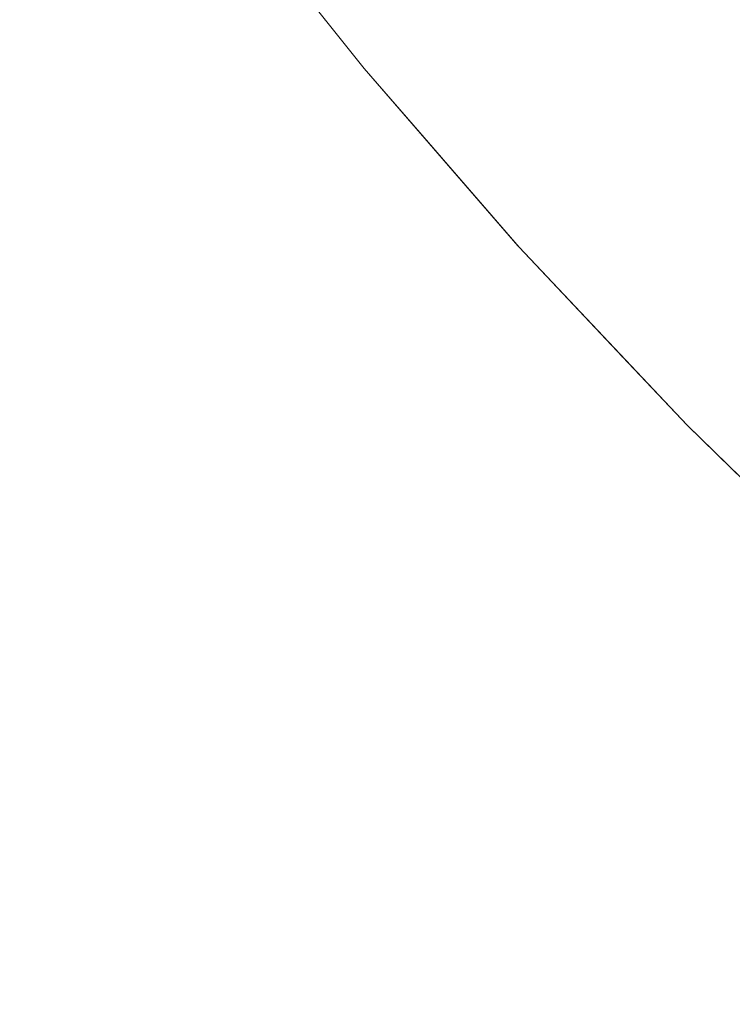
# Model space of a CAD drawing. Header units: centimetres. Extents: x -35.1 to 36.2, y 4.2 to 6.
# Tile 129 of 256: x -11.1193 to -11.0937, y 4.5608 to 4.5963. Entities that reach past the tile are written whole.
import ezdxf

# ---------------------------------------------------------------- set-up
doc = ezdxf.new("R2010")
doc.units = ezdxf.units.CM
doc.header["$LTSCALE"] = 2.54
doc.layers.add('Lucido design-1', color=7, linetype='Continuous')

# ---------------------------------------------------------------- blocks, each defined once
blk = doc.blocks.new('Gruppo-4-1')
at = {"color": 7, "linetype": 'Continuous', "lineweight": 9}
blk.add_3dface([(-34.958478, 5.900089, -2312.32217), (-34.958478, 4.300089, -2312.32217), (36.07398, 4.300089, -2312.32217), (36.07398, 5.900089, -2312.32217)], dxfattribs=at)
for points, invisible_edges in [([(-11.111547, 4.600284, -2313.023745), (-11.112031, 4.600941, -2313.02217), (-11.108294, 4.596252, -2313.02217), (-11.108334, 4.596225, -2313.023745)], 13), ([(-11.108294, 4.596252, -2313.02217), (-11.112031, 4.600941, -2313.02217), (-11.112031, 4.600941, -2312.82217), (-11.108294, 4.596252, -2312.82217)], 10), ([(-11.111504, 4.600302, -2312.81995), (-11.108292, 4.596244, -2312.81995), (-11.108294, 4.596252, -2312.82217), (-11.112031, 4.600941, -2312.82217)], 11), ([(-11.108697, 4.59606, -2313.030287), (-11.108872, 4.595981, -2313.031982), (-11.112092, 4.600049, -2313.031982), (-11.111915, 4.600125, -2313.030287)], 15), ([(-11.111915, 4.600125, -2313.030287), (-11.111773, 4.600186, -2313.028615), (-11.108558, 4.596123, -2313.028615), (-11.108697, 4.59606, -2313.030287)], 15), ([(-11.108452, 4.596171, -2313.026967), (-11.108558, 4.596123, -2313.028615), (-11.111773, 4.600186, -2313.028615), (-11.111666, 4.600233, -2313.026967)], 15), ([(-11.111666, 4.600233, -2313.026967), (-11.111591, 4.600265, -2313.025344), (-11.108378, 4.596205, -2313.025344), (-11.108452, 4.596171, -2313.026967)], 15), ([(-11.108334, 4.596225, -2313.023745), (-11.108378, 4.596205, -2313.025344), (-11.111591, 4.600265, -2313.025344), (-11.111547, 4.600284, -2313.023745)], 15), ([(-11.111417, 4.60034, -2312.817712), (-11.108206, 4.596283, -2312.817712), (-11.108292, 4.596244, -2312.81995), (-11.111504, 4.600302, -2312.81995)], 15), ([(-11.097027, 4.595965, -2312.78536), (-11.100293, 4.599877, -2312.78536), (-11.099213, 4.600368, -2312.783058), (-11.095963, 4.596475, -2312.783058)], 15), ([(-11.112558, 4.599848, -2313.035444), (-11.109332, 4.595772, -2313.035444), (-11.10962, 4.59564, -2313.03721), (-11.112851, 4.599722, -2313.03721)], 15), ([(-11.109083, 4.595885, -2313.033702), (-11.109332, 4.595772, -2313.035444), (-11.112558, 4.599848, -2313.035444), (-11.112306, 4.599957, -2313.033702)], 15), ([(-11.112306, 4.599957, -2313.033702), (-11.112092, 4.600049, -2313.031982), (-11.108872, 4.595981, -2313.031982), (-11.109083, 4.595885, -2313.033702)], 15), ([(-11.098021, 4.595489, -2312.787674), (-11.101303, 4.599419, -2312.787674), (-11.100293, 4.599877, -2312.78536), (-11.097027, 4.595965, -2312.78536)], 15), ([(-11.113564, 4.599416, -2313.040809), (-11.110323, 4.595321, -2313.040809), (-11.110741, 4.595131, -2313.042641), (-11.113987, 4.599233, -2313.042641)], 15), ([(-11.113185, 4.599578, -2313.038998), (-11.10995, 4.595491, -2313.038998), (-11.110323, 4.595321, -2313.040809), (-11.113564, 4.599416, -2313.040809)], 15), ([(-11.112851, 4.599722, -2313.03721), (-11.10962, 4.59564, -2313.03721), (-11.10995, 4.595491, -2313.038998), (-11.113185, 4.599578, -2313.038998)], 15), ([(-11.098946, 4.595046, -2312.789995), (-11.102241, 4.598992, -2312.789995), (-11.101303, 4.599419, -2312.787674), (-11.098021, 4.595489, -2312.787674)], 15), ([(-11.113987, 4.599233, -2313.042641), (-11.110741, 4.595131, -2313.042641), (-11.111205, 4.594921, -2313.044493), (-11.114458, 4.599031, -2313.044493)], 15), ([(-11.114977, 4.598807, -2313.046366), (-11.111717, 4.594688, -2313.046366), (-11.112279, 4.594433, -2313.048259), (-11.115547, 4.598562, -2313.048259)], 15), ([(-11.114458, 4.599031, -2313.044493), (-11.111205, 4.594921, -2313.044493), (-11.111717, 4.594688, -2313.046366), (-11.114977, 4.598807, -2313.046366)], 15), ([(-11.099801, 4.594636, -2312.792323), (-11.103109, 4.598598, -2312.792323), (-11.102241, 4.598992, -2312.789995), (-11.098946, 4.595046, -2312.789995)], 15), ([(-11.115547, 4.598562, -2313.048259), (-11.112279, 4.594433, -2313.048259), (-11.112893, 4.594154, -2313.05017), (-11.116169, 4.598294, -2313.05017)], 15), ([(-11.100587, 4.594259, -2312.794654), (-11.103907, 4.598236, -2312.794654), (-11.103109, 4.598598, -2312.792323), (-11.099801, 4.594636, -2312.792323)], 15), ([(-11.116846, 4.598003, -2313.052099), (-11.11356, 4.593851, -2313.052099), (-11.114283, 4.593523, -2313.054044), (-11.117579, 4.597687, -2313.054044)], 15), ([(-11.116169, 4.598294, -2313.05017), (-11.112893, 4.594154, -2313.05017), (-11.11356, 4.593851, -2313.052099), (-11.116846, 4.598003, -2313.052099)], 15), ([(-11.101305, 4.593916, -2312.796987), (-11.104636, 4.597905, -2312.796987), (-11.103907, 4.598236, -2312.794654), (-11.100587, 4.594259, -2312.794654)], 15), ([(-11.117579, 4.597687, -2313.054044), (-11.114283, 4.593523, -2313.054044), (-11.115062, 4.593168, -2313.056004), (-11.118369, 4.597347, -2313.056004)], 15), ([(-11.101955, 4.593604, -2312.799319), (-11.105295, 4.597605, -2312.799319), (-11.104636, 4.597905, -2312.796987), (-11.101305, 4.593916, -2312.796987)], 15), ([(-11.118369, 4.597347, -2313.056004), (-11.115062, 4.593168, -2313.056004), (-11.115901, 4.592788, -2313.057979), (-11.11922, 4.596981, -2313.057979)], 15), ([(-11.103055, 4.593077, -2312.803974), (-11.106411, 4.597098, -2312.803974), (-11.105887, 4.597336, -2312.801649), (-11.102538, 4.593325, -2312.801649)], 15), ([(-11.102538, 4.593325, -2312.801649), (-11.105887, 4.597336, -2312.801649), (-11.105295, 4.597605, -2312.799319), (-11.101955, 4.593604, -2312.799319)], 15), ([(-11.093626, 4.597595, -2312.778496), (-11.090243, 4.593752, -2312.778496), (-11.091428, 4.593154, -2312.780769), (-11.094829, 4.597018, -2312.780769)], 15), ([(-11.11922, 4.596981, -2313.057979), (-11.115901, 4.592788, -2313.057979), (-11.1168, 4.592379, -2313.059966), (-11.120132, 4.596588, -2313.059966)], 15), ([(-11.103506, 4.592861, -2312.806291), (-11.10687, 4.59689, -2312.806291), (-11.106411, 4.597098, -2312.803974), (-11.103055, 4.593077, -2312.803974)], 15), ([(-11.094829, 4.597018, -2312.780769), (-11.091428, 4.593154, -2312.780769), (-11.092544, 4.592591, -2312.783058), (-11.095963, 4.596475, -2312.783058)], 15), ([(-11.120132, 4.596588, -2313.059966), (-11.1168, 4.592379, -2313.059966), (-11.117762, 4.591942, -2313.061965), (-11.121107, 4.596169, -2313.061965)], 15), ([(-11.104217, 4.59252, -2312.810899), (-11.107592, 4.596562, -2312.810899), (-11.107263, 4.596711, -2312.8086), (-11.103893, 4.592676, -2312.8086)], 15), ([(-11.103893, 4.592676, -2312.8086), (-11.107263, 4.596711, -2312.8086), (-11.10687, 4.59689, -2312.806291), (-11.103506, 4.592861, -2312.806291)], 15), ([(-11.104949, 4.59217, -2313.023745), (-11.104992, 4.592149, -2313.025344), (-11.108378, 4.596205, -2313.025344), (-11.108334, 4.596225, -2313.023745)], 15), ([(-11.108334, 4.596225, -2313.023745), (-11.108294, 4.596252, -2313.02217), (-11.106905, 4.59451, -2313.02217)], 9), ([(-11.106905, 4.59451, -2313.02217), (-11.104949, 4.59217, -2313.023745), (-11.108334, 4.596225, -2313.023745)], 11), ([(-11.108294, 4.596252, -2312.82217), (-11.106905, 4.59451, -2312.82217), (-11.106905, 4.59451, -2313.02217), (-11.108294, 4.596252, -2313.02217)], 10), ([(-11.106905, 4.59451, -2312.82217), (-11.108294, 4.596252, -2312.82217), (-11.108292, 4.596244, -2312.81995)], 10), ([(-11.104907, 4.59219, -2312.81995), (-11.108292, 4.596244, -2312.81995), (-11.108206, 4.596283, -2312.817712), (-11.104823, 4.59223, -2312.817712)], 15), ([(-11.106905, 4.59451, -2312.82217), (-11.108292, 4.596244, -2312.81995), (-11.104907, 4.59219, -2312.81995)], 11), ([(-11.104823, 4.59223, -2312.817712), (-11.108206, 4.596283, -2312.817712), (-11.108062, 4.596348, -2312.815456), (-11.104681, 4.592298, -2312.815456)], 15), ([(-11.104681, 4.592298, -2312.815456), (-11.108062, 4.596348, -2312.815456), (-11.107858, 4.596441, -2312.813185), (-11.104479, 4.592395, -2312.813185)], 15), ([(-11.104479, 4.592395, -2312.813185), (-11.107858, 4.596441, -2312.813185), (-11.107592, 4.596562, -2312.810899), (-11.104217, 4.59252, -2312.810899)], 15), ([(-11.095963, 4.596475, -2312.783058), (-11.092544, 4.592591, -2312.783058), (-11.093591, 4.592062, -2312.78536), (-11.097027, 4.595965, -2312.78536)], 15), ([(-11.121107, 4.596169, -2313.061965), (-11.117762, 4.591942, -2313.061965), (-11.118788, 4.591476, -2313.063974), (-11.122148, 4.595721, -2313.063974)], 15), ([(-11.105686, 4.591817, -2313.033702), (-11.105932, 4.591699, -2313.035444), (-11.109332, 4.595772, -2313.035444), (-11.109083, 4.595885, -2313.033702)], 15), ([(-11.109083, 4.595885, -2313.033702), (-11.108872, 4.595981, -2313.031982), (-11.105478, 4.591916, -2313.031982), (-11.105686, 4.591817, -2313.033702)], 15), ([(-11.105307, 4.591999, -2313.030287), (-11.105478, 4.591916, -2313.031982), (-11.108872, 4.595981, -2313.031982), (-11.108697, 4.59606, -2313.030287)], 15), ([(-11.108697, 4.59606, -2313.030287), (-11.108558, 4.596123, -2313.028615), (-11.105169, 4.592064, -2313.028615), (-11.105307, 4.591999, -2313.030287)], 15), ([(-11.105065, 4.592115, -2313.026967), (-11.105169, 4.592064, -2313.028615), (-11.108558, 4.596123, -2313.028615), (-11.108452, 4.596171, -2313.026967)], 15), ([(-11.108452, 4.596171, -2313.026967), (-11.108378, 4.596205, -2313.025344), (-11.104992, 4.592149, -2313.025344), (-11.105065, 4.592115, -2313.026967)], 15), ([(-11.097027, 4.595965, -2312.78536), (-11.093591, 4.592062, -2312.78536), (-11.09457, 4.591568, -2312.787674), (-11.098021, 4.595489, -2312.787674)], 15), ([(-11.122148, 4.595721, -2313.063974), (-11.118788, 4.591476, -2313.063974), (-11.119881, 4.59098, -2313.06599), (-11.123255, 4.595244, -2313.06599)], 15), ([(-11.106216, 4.591563, -2313.03721), (-11.106541, 4.591407, -2313.038998), (-11.10995, 4.595491, -2313.038998), (-11.10962, 4.59564, -2313.03721)], 15), ([(-11.10962, 4.59564, -2313.03721), (-11.109332, 4.595772, -2313.035444), (-11.105932, 4.591699, -2313.035444), (-11.106216, 4.591563, -2313.03721)], 15), ([(-11.10732, 4.591034, -2313.042641), (-11.110741, 4.595131, -2313.042641), (-11.110323, 4.595321, -2313.040809), (-11.106909, 4.591231, -2313.040809)], 15), ([(-11.106909, 4.591231, -2313.040809), (-11.110323, 4.595321, -2313.040809), (-11.10995, 4.595491, -2313.038998), (-11.106541, 4.591407, -2313.038998)], 15), ([(-11.098021, 4.595489, -2312.787674), (-11.09457, 4.591568, -2312.787674), (-11.09548, 4.591108, -2312.789995), (-11.098946, 4.595046, -2312.789995)], 15), ([(-11.108282, 4.590573, -2313.046366), (-11.111717, 4.594688, -2313.046366), (-11.111205, 4.594921, -2313.044493), (-11.107777, 4.590815, -2313.044493)], 15), ([(-11.107777, 4.590815, -2313.044493), (-11.111205, 4.594921, -2313.044493), (-11.110741, 4.595131, -2313.042641), (-11.10732, 4.591034, -2313.042641)], 15), ([(-11.098946, 4.595046, -2312.789995), (-11.09548, 4.591108, -2312.789995), (-11.096321, 4.590683, -2312.792323), (-11.099801, 4.594636, -2312.792323)], 15), ([(-11.108835, 4.590308, -2313.048259), (-11.112279, 4.594433, -2313.048259), (-11.111717, 4.594688, -2313.046366), (-11.108282, 4.590573, -2313.046366)], 15), ([(-11.104949, 4.59217, -2313.023745), (-11.106905, 4.59451, -2313.02217), (-11.101373, 4.588132, -2313.02217)], 9), ([(-11.106905, 4.59451, -2313.02217), (-11.106905, 4.59451, -2312.82217), (-11.104904, 4.592203, -2312.82217)], 9), ([(-11.101373, 4.588132, -2313.02217), (-11.106905, 4.59451, -2313.02217), (-11.104904, 4.592203, -2312.82217), (-11.101329, 4.588082, -2312.82217)], 10), ([(-11.104907, 4.59219, -2312.81995), (-11.104904, 4.592203, -2312.82217), (-11.106905, 4.59451, -2312.82217)], 9), ([(-11.099801, 4.594636, -2312.792323), (-11.096321, 4.590683, -2312.792323), (-11.097095, 4.590292, -2312.794654), (-11.100587, 4.594259, -2312.794654)], 15), ([(-11.110097, 4.589703, -2313.052099), (-11.11356, 4.593851, -2313.052099), (-11.112893, 4.594154, -2313.05017), (-11.10944, 4.590018, -2313.05017)], 15), ([(-11.10944, 4.590018, -2313.05017), (-11.112893, 4.594154, -2313.05017), (-11.112279, 4.594433, -2313.048259), (-11.108835, 4.590308, -2313.048259)], 15), ([(-11.100587, 4.594259, -2312.794654), (-11.097095, 4.590292, -2312.794654), (-11.097801, 4.589935, -2312.796987), (-11.101305, 4.593916, -2312.796987)], 15), ([(-11.110809, 4.589362, -2313.054044), (-11.114283, 4.593523, -2313.054044), (-11.11356, 4.593851, -2313.052099), (-11.110097, 4.589703, -2313.052099)], 15), ([(-11.101305, 4.593916, -2312.796987), (-11.097801, 4.589935, -2312.796987), (-11.098441, 4.589612, -2312.799319), (-11.101955, 4.593604, -2312.799319)], 15), ([(-11.111577, 4.588994, -2313.056004), (-11.115062, 4.593168, -2313.056004), (-11.114283, 4.593523, -2313.054044), (-11.110809, 4.589362, -2313.054044)], 15), ([(-11.101955, 4.593604, -2312.799319), (-11.098441, 4.589612, -2312.799319), (-11.099015, 4.589323, -2312.801649), (-11.102538, 4.593325, -2312.801649)], 15), ([(-11.112404, 4.588599, -2313.057979), (-11.115901, 4.592788, -2313.057979), (-11.115062, 4.593168, -2313.056004), (-11.111577, 4.588994, -2313.056004)], 15), ([(-11.103055, 4.593077, -2312.803974), (-11.099523, 4.589066, -2312.803974), (-11.099968, 4.588842, -2312.806291), (-11.103506, 4.592861, -2312.806291)], 15), ([(-11.102538, 4.593325, -2312.801649), (-11.099015, 4.589323, -2312.801649), (-11.099523, 4.589066, -2312.803974), (-11.103055, 4.593077, -2312.803974)], 15), ([(-11.11329, 4.588174, -2313.059966), (-11.1168, 4.592379, -2313.059966), (-11.115901, 4.592788, -2313.057979), (-11.112404, 4.588599, -2313.057979)], 15), ([(-11.103506, 4.592861, -2312.806291), (-11.099968, 4.588842, -2312.806291), (-11.100349, 4.588649, -2312.8086), (-11.103893, 4.592676, -2312.8086)], 15), ([(-11.114237, 4.58772, -2313.061965), (-11.117762, 4.591942, -2313.061965), (-11.1168, 4.592379, -2313.059966), (-11.11329, 4.588174, -2313.059966)], 15), ([(-11.104479, 4.592395, -2312.813185), (-11.100926, 4.588358, -2312.813185), (-11.101124, 4.588258, -2312.815456), (-11.104681, 4.592298, -2312.815456)], 15), ([(-11.104217, 4.59252, -2312.810899), (-11.100668, 4.588488, -2312.810899), (-11.100926, 4.588358, -2312.813185), (-11.104479, 4.592395, -2312.813185)], 15), ([(-11.103893, 4.592676, -2312.8086), (-11.100349, 4.588649, -2312.8086), (-11.100668, 4.588488, -2312.810899), (-11.104217, 4.59252, -2312.810899)], 15), ([(-11.10174, 4.587947, -2313.030287), (-11.101909, 4.587861, -2313.031982), (-11.105478, 4.591916, -2313.031982), (-11.105307, 4.591999, -2313.030287)], 15), ([(-11.105307, 4.591999, -2313.030287), (-11.105169, 4.592064, -2313.028615), (-11.101604, 4.588015, -2313.028615), (-11.10174, 4.587947, -2313.030287)], 15), ([(-11.101502, 4.588067, -2313.026967), (-11.101604, 4.588015, -2313.028615), (-11.105169, 4.592064, -2313.028615), (-11.105065, 4.592115, -2313.026967)], 15), ([(-11.105065, 4.592115, -2313.026967), (-11.104992, 4.592149, -2313.025344), (-11.10143, 4.588103, -2313.025344), (-11.101502, 4.588067, -2313.026967)], 15), ([(-11.101388, 4.588124, -2313.023745), (-11.10143, 4.588103, -2313.025344), (-11.104992, 4.592149, -2313.025344), (-11.104949, 4.59217, -2313.023745)], 15), ([(-11.101373, 4.588132, -2313.02217), (-11.101388, 4.588124, -2313.023745), (-11.104949, 4.59217, -2313.023745)], 11), ([(-11.104823, 4.59223, -2312.817712), (-11.101264, 4.588187, -2312.817712), (-11.101347, 4.588145, -2312.81995), (-11.104907, 4.59219, -2312.81995)], 15), ([(-11.104904, 4.592203, -2312.82217), (-11.104907, 4.59219, -2312.81995), (-11.101347, 4.588145, -2312.81995)], 11), ([(-11.101347, 4.588145, -2312.81995), (-11.101329, 4.588082, -2312.82217), (-11.104904, 4.592203, -2312.82217)], 9), ([(-11.104681, 4.592298, -2312.815456), (-11.101124, 4.588258, -2312.815456), (-11.101264, 4.588187, -2312.817712), (-11.104823, 4.59223, -2312.817712)], 15), ([(-11.090944, 4.58766, -2312.787674), (-11.09457, 4.591568, -2312.787674), (-11.093591, 4.592062, -2312.78536), (-11.089982, 4.588172, -2312.78536)], 15), ([(-11.115248, 4.587236, -2313.063974), (-11.118788, 4.591476, -2313.063974), (-11.117762, 4.591942, -2313.061965), (-11.114237, 4.58772, -2313.061965)], 15), ([(-11.106216, 4.591563, -2313.03721), (-11.105932, 4.591699, -2313.035444), (-11.102355, 4.587636, -2313.035444), (-11.102635, 4.587495, -2313.03721)], 15), ([(-11.102113, 4.587758, -2313.033702), (-11.102355, 4.587636, -2313.035444), (-11.105932, 4.591699, -2313.035444), (-11.105686, 4.591817, -2313.033702)], 15), ([(-11.105686, 4.591817, -2313.033702), (-11.105478, 4.591916, -2313.031982), (-11.101909, 4.587861, -2313.031982), (-11.102113, 4.587758, -2313.033702)], 15), ([(-11.116324, 4.58672, -2313.06599), (-11.119881, 4.59098, -2313.06599), (-11.118788, 4.591476, -2313.063974), (-11.115248, 4.587236, -2313.063974)], 15), ([(-11.106541, 4.591407, -2313.038998), (-11.102955, 4.587333, -2313.038998), (-11.103316, 4.58715, -2313.040809), (-11.106909, 4.591231, -2313.040809)], 15), ([(-11.102635, 4.587495, -2313.03721), (-11.102955, 4.587333, -2313.038998), (-11.106541, 4.591407, -2313.038998), (-11.106216, 4.591563, -2313.03721)], 15), ([(-11.091839, 4.587184, -2312.789995), (-11.09548, 4.591108, -2312.789995), (-11.09457, 4.591568, -2312.787674), (-11.090944, 4.58766, -2312.787674)], 15), ([(-11.117467, 4.586173, -2313.068013), (-11.12104, 4.590453, -2313.068013), (-11.119881, 4.59098, -2313.06599), (-11.116324, 4.58672, -2313.06599)], 15), ([(-11.10732, 4.591034, -2313.042641), (-11.103721, 4.586946, -2313.042641), (-11.104171, 4.586719, -2313.044493), (-11.107777, 4.590815, -2313.044493)], 15), ([(-11.106909, 4.591231, -2313.040809), (-11.103316, 4.58715, -2313.040809), (-11.103721, 4.586946, -2313.042641), (-11.10732, 4.591034, -2313.042641)], 15), ([(-11.092667, 4.586744, -2312.792323), (-11.096321, 4.590683, -2312.792323), (-11.09548, 4.591108, -2312.789995), (-11.091839, 4.587184, -2312.789995)], 15), ([(-11.108282, 4.590573, -2313.046366), (-11.104668, 4.586468, -2313.046366), (-11.105213, 4.586193, -2313.048259), (-11.108835, 4.590308, -2313.048259)], 15), ([(-11.107777, 4.590815, -2313.044493), (-11.104171, 4.586719, -2313.044493), (-11.104668, 4.586468, -2313.046366), (-11.108282, 4.590573, -2313.046366)], 15), ([(-11.093427, 4.586339, -2312.794654), (-11.097095, 4.590292, -2312.794654), (-11.096321, 4.590683, -2312.792323), (-11.092667, 4.586744, -2312.792323)], 15), ([(-11.118678, 4.585593, -2313.07004), (-11.12227, 4.589895, -2313.07004), (-11.12104, 4.590453, -2313.068013), (-11.117467, 4.586173, -2313.068013)], 15), ([(-11.108835, 4.590308, -2313.048259), (-11.105213, 4.586193, -2313.048259), (-11.105808, 4.585892, -2313.05017), (-11.10944, 4.590018, -2313.05017)], 15), ([(-11.094122, 4.585969, -2312.796987), (-11.097801, 4.589935, -2312.796987), (-11.097095, 4.590292, -2312.794654), (-11.093427, 4.586339, -2312.794654)], 15), ([(-11.119959, 4.584979, -2313.072069), (-11.12357, 4.589304, -2313.072069), (-11.12227, 4.589895, -2313.07004), (-11.118678, 4.585593, -2313.07004)], 15), ([(-11.10944, 4.590018, -2313.05017), (-11.105808, 4.585892, -2313.05017), (-11.106455, 4.585565, -2313.052099), (-11.110097, 4.589703, -2313.052099)], 15), ([(-11.094751, 4.585635, -2312.799319), (-11.098441, 4.589612, -2312.799319), (-11.097801, 4.589935, -2312.796987), (-11.094122, 4.585969, -2312.796987)], 15), ([(-11.110097, 4.589703, -2313.052099), (-11.106455, 4.585565, -2313.052099), (-11.107155, 4.585212, -2313.054044), (-11.110809, 4.589362, -2313.054044)], 15), ([(-11.095315, 4.585334, -2312.801649), (-11.099015, 4.589323, -2312.801649), (-11.098441, 4.589612, -2312.799319), (-11.094751, 4.585635, -2312.799319)], 15), ([(-11.110809, 4.589362, -2313.054044), (-11.107155, 4.585212, -2313.054044), (-11.107911, 4.58483, -2313.056004), (-11.111577, 4.588994, -2313.056004)], 15), ([(-11.095815, 4.585068, -2312.803974), (-11.099523, 4.589066, -2312.803974), (-11.099015, 4.589323, -2312.801649), (-11.095315, 4.585334, -2312.801649)], 15), ([(-11.111577, 4.588994, -2313.056004), (-11.107911, 4.58483, -2313.056004), (-11.108725, 4.584419, -2313.057979), (-11.112404, 4.588599, -2313.057979)], 15), ([(-11.096626, 4.584637, -2312.8086), (-11.100349, 4.588649, -2312.8086), (-11.099968, 4.588842, -2312.806291), (-11.096251, 4.584836, -2312.806291)], 15), ([(-11.096251, 4.584836, -2312.806291), (-11.099968, 4.588842, -2312.806291), (-11.099523, 4.589066, -2312.803974), (-11.095815, 4.585068, -2312.803974)], 15), ([(-11.112404, 4.588599, -2313.057979), (-11.108725, 4.584419, -2313.057979), (-11.109597, 4.583979, -2313.059966), (-11.11329, 4.588174, -2313.059966)], 15), ([(-11.097193, 4.584335, -2312.813185), (-11.100926, 4.588358, -2312.813185), (-11.100668, 4.588488, -2312.810899), (-11.096939, 4.58447, -2312.810899)], 15), ([(-11.096939, 4.58447, -2312.810899), (-11.100668, 4.588488, -2312.810899), (-11.100349, 4.588649, -2312.8086), (-11.096626, 4.584637, -2312.8086)], 15), ([(-11.11329, 4.588174, -2313.059966), (-11.109597, 4.583979, -2313.059966), (-11.110529, 4.583508, -2313.061965), (-11.114237, 4.58772, -2313.061965)], 15), ([(-11.101502, 4.588067, -2313.026967), (-11.10143, 4.588103, -2313.025344), (-11.097689, 4.584071, -2313.025344), (-11.097759, 4.584033, -2313.026967)], 15), ([(-11.097647, 4.584093, -2313.023745), (-11.097689, 4.584071, -2313.025344), (-11.10143, 4.588103, -2313.025344), (-11.101388, 4.588124, -2313.023745)], 15), ([(-11.101388, 4.588124, -2313.023745), (-11.101373, 4.588132, -2313.02217), (-11.101329, 4.588082, -2313.02217)], 9), ([(-11.097647, 4.584093, -2313.023745), (-11.101388, 4.588124, -2313.023745), (-11.101329, 4.588082, -2313.02217)], 11), ([(-11.101329, 4.588082, -2312.82217), (-11.101329, 4.588082, -2313.02217), (-11.101373, 4.588132, -2313.02217)], 9), ([(-11.097607, 4.584115, -2312.81995), (-11.101347, 4.588145, -2312.81995), (-11.101264, 4.588187, -2312.817712), (-11.097526, 4.584158, -2312.817712)], 15), ([(-11.101329, 4.588082, -2312.82217), (-11.101347, 4.588145, -2312.81995), (-11.097607, 4.584115, -2312.81995)], 11), ([(-11.101329, 4.588082, -2313.02217), (-11.095281, 4.581669, -2313.02217), (-11.097647, 4.584093, -2313.023745)], 10), ([(-11.095281, 4.581669, -2313.02217), (-11.101329, 4.588082, -2313.02217), (-11.101329, 4.588082, -2312.82217), (-11.097602, 4.58413, -2312.82217)], 10), ([(-11.097607, 4.584115, -2312.81995), (-11.097602, 4.58413, -2312.82217), (-11.101329, 4.588082, -2312.82217)], 9), ([(-11.097526, 4.584158, -2312.817712), (-11.101264, 4.588187, -2312.817712), (-11.101124, 4.588258, -2312.815456), (-11.097388, 4.584231, -2312.815456)], 15), ([(-11.097388, 4.584231, -2312.815456), (-11.101124, 4.588258, -2312.815456), (-11.100926, 4.588358, -2312.813185), (-11.097193, 4.584335, -2312.813185)], 15), ([(-11.114237, 4.58772, -2313.061965), (-11.110529, 4.583508, -2313.061965), (-11.111524, 4.583005, -2313.063974), (-11.115248, 4.587236, -2313.063974)], 15), ([(-11.098361, 4.583713, -2313.033702), (-11.098598, 4.583587, -2313.035444), (-11.102355, 4.587636, -2313.035444), (-11.102113, 4.587758, -2313.033702)], 15), ([(-11.102113, 4.587758, -2313.033702), (-11.101909, 4.587861, -2313.031982), (-11.09816, 4.58382, -2313.031982), (-11.098361, 4.583713, -2313.033702)], 15), ([(-11.097993, 4.583909, -2313.030287), (-11.09816, 4.58382, -2313.031982), (-11.101909, 4.587861, -2313.031982), (-11.10174, 4.587947, -2313.030287)], 15), ([(-11.10174, 4.587947, -2313.030287), (-11.101604, 4.588015, -2313.028615), (-11.09786, 4.58398, -2313.028615), (-11.097993, 4.583909, -2313.030287)], 15), ([(-11.097759, 4.584033, -2313.026967), (-11.09786, 4.58398, -2313.028615), (-11.101604, 4.588015, -2313.028615), (-11.101502, 4.588067, -2313.026967)], 15), ([(-11.098874, 4.583441, -2313.03721), (-11.099188, 4.583273, -2313.038998), (-11.102955, 4.587333, -2313.038998), (-11.102635, 4.587495, -2313.03721)], 15), ([(-11.102635, 4.587495, -2313.03721), (-11.102355, 4.587636, -2313.035444), (-11.098598, 4.583587, -2313.035444), (-11.098874, 4.583441, -2313.03721)], 15), ([(-11.115248, 4.587236, -2313.063974), (-11.111524, 4.583005, -2313.063974), (-11.112583, 4.582471, -2313.06599), (-11.116324, 4.58672, -2313.06599)], 15), ([(-11.099942, 4.582872, -2313.042641), (-11.103721, 4.586946, -2313.042641), (-11.103316, 4.58715, -2313.040809), (-11.099544, 4.583084, -2313.040809)], 15), ([(-11.099544, 4.583084, -2313.040809), (-11.103316, 4.58715, -2313.040809), (-11.102955, 4.587333, -2313.038998), (-11.099188, 4.583273, -2313.038998)], 15), ([(-11.116324, 4.58672, -2313.06599), (-11.112583, 4.582471, -2313.06599), (-11.113708, 4.581903, -2313.068013), (-11.117467, 4.586173, -2313.068013)], 15), ([(-11.100872, 4.582377, -2313.046366), (-11.104668, 4.586468, -2313.046366), (-11.104171, 4.586719, -2313.044493), (-11.100384, 4.582637, -2313.044493)], 15), ([(-11.100384, 4.582637, -2313.044493), (-11.104171, 4.586719, -2313.044493), (-11.103721, 4.586946, -2313.042641), (-11.099942, 4.582872, -2313.042641)], 15), ([(-11.101408, 4.582092, -2313.048259), (-11.105213, 4.586193, -2313.048259), (-11.104668, 4.586468, -2313.046366), (-11.100872, 4.582377, -2313.046366)], 15), ([(-11.093427, 4.586339, -2312.794654), (-11.089581, 4.582405, -2312.794654), (-11.090263, 4.582022, -2312.796987), (-11.094122, 4.585969, -2312.796987)], 15), ([(-11.117467, 4.586173, -2313.068013), (-11.113708, 4.581903, -2313.068013), (-11.1149, 4.581301, -2313.07004), (-11.118678, 4.585593, -2313.07004)], 15), ([(-11.101993, 4.58178, -2313.05017), (-11.105808, 4.585892, -2313.05017), (-11.105213, 4.586193, -2313.048259), (-11.101408, 4.582092, -2313.048259)], 15), ([(-11.094122, 4.585969, -2312.796987), (-11.090263, 4.582022, -2312.796987), (-11.090881, 4.581676, -2312.799319), (-11.094751, 4.585635, -2312.799319)], 15), ([(-11.118678, 4.585593, -2313.07004), (-11.1149, 4.581301, -2313.07004), (-11.11616, 4.580664, -2313.072069), (-11.119959, 4.584979, -2313.072069)], 15), ([(-11.102629, 4.581442, -2313.052099), (-11.106455, 4.585565, -2313.052099), (-11.105808, 4.585892, -2313.05017), (-11.101993, 4.58178, -2313.05017)], 15), ([(-11.094751, 4.585635, -2312.799319), (-11.090881, 4.581676, -2312.799319), (-11.091435, 4.581366, -2312.801649), (-11.095315, 4.585334, -2312.801649)], 15), ([(-11.103318, 4.581075, -2313.054044), (-11.107155, 4.585212, -2313.054044), (-11.106455, 4.585565, -2313.052099), (-11.102629, 4.581442, -2313.052099)], 15), ([(-11.095315, 4.585334, -2312.801649), (-11.091435, 4.581366, -2312.801649), (-11.091926, 4.58109, -2312.803974), (-11.095815, 4.585068, -2312.803974)], 15), ([(-11.119959, 4.584979, -2313.072069), (-11.11616, 4.580664, -2313.072069), (-11.117491, 4.579992, -2313.074099), (-11.121311, 4.584331, -2313.074099)], 15), ([(-11.104061, 4.58068, -2313.056004), (-11.107911, 4.58483, -2313.056004), (-11.107155, 4.585212, -2313.054044), (-11.103318, 4.581075, -2313.054044)], 15), ([(-11.095815, 4.585068, -2312.803974), (-11.091926, 4.58109, -2312.803974), (-11.092355, 4.58085, -2312.806291), (-11.096251, 4.584836, -2312.806291)], 15), ([(-11.104861, 4.580254, -2313.057979), (-11.108725, 4.584419, -2313.057979), (-11.107911, 4.58483, -2313.056004), (-11.104061, 4.58068, -2313.056004)], 15), ([(-11.096626, 4.584637, -2312.8086), (-11.092723, 4.580644, -2312.8086), (-11.09303, 4.580471, -2312.810899), (-11.096939, 4.58447, -2312.810899)], 15), ([(-11.096251, 4.584836, -2312.806291), (-11.092355, 4.58085, -2312.806291), (-11.092723, 4.580644, -2312.8086), (-11.096626, 4.584637, -2312.8086)], 15), ([(-11.121311, 4.584331, -2313.074099), (-11.117491, 4.579992, -2313.074099), (-11.118894, 4.579284, -2313.076126), (-11.122736, 4.583649, -2313.076126)], 15), ([(-11.105718, 4.579798, -2313.059966), (-11.109597, 4.583979, -2313.059966), (-11.108725, 4.584419, -2313.057979), (-11.104861, 4.580254, -2313.057979)], 15), ([(-11.097388, 4.584231, -2312.815456), (-11.093471, 4.580224, -2312.815456), (-11.093606, 4.580148, -2312.817712), (-11.097526, 4.584158, -2312.817712)], 15), ([(-11.097193, 4.584335, -2312.813185), (-11.093279, 4.580331, -2312.813185), (-11.093471, 4.580224, -2312.815456), (-11.097388, 4.584231, -2312.815456)], 15), ([(-11.096939, 4.58447, -2312.810899), (-11.09303, 4.580471, -2312.810899), (-11.093279, 4.580331, -2312.813185), (-11.097193, 4.584335, -2312.813185)], 15), ([(-11.106635, 4.57931, -2313.061965), (-11.110529, 4.583508, -2313.061965), (-11.109597, 4.583979, -2313.059966), (-11.105718, 4.579798, -2313.059966)], 15), ([(-11.098361, 4.583713, -2313.033702), (-11.09816, 4.58382, -2313.031982), (-11.094229, 4.579799, -2313.031982), (-11.094426, 4.579688, -2313.033702)], 15), ([(-11.094065, 4.579891, -2313.030287), (-11.094229, 4.579799, -2313.031982), (-11.09816, 4.58382, -2313.031982), (-11.097993, 4.583909, -2313.030287)], 15), ([(-11.097993, 4.583909, -2313.030287), (-11.09786, 4.58398, -2313.028615), (-11.093935, 4.579964, -2313.028615), (-11.094065, 4.579891, -2313.030287)], 15), ([(-11.093836, 4.58002, -2313.026967), (-11.093935, 4.579964, -2313.028615), (-11.09786, 4.58398, -2313.028615), (-11.097759, 4.584033, -2313.026967)], 15), ([(-11.097759, 4.584033, -2313.026967), (-11.097689, 4.584071, -2313.025344), (-11.093766, 4.580058, -2313.025344), (-11.093836, 4.58002, -2313.026967)], 15), ([(-11.093726, 4.580081, -2313.023745), (-11.093766, 4.580058, -2313.025344), (-11.097689, 4.584071, -2313.025344), (-11.097647, 4.584093, -2313.023745)], 15), ([(-11.093726, 4.580081, -2313.023745), (-11.097647, 4.584093, -2313.023745), (-11.095281, 4.581669, -2313.02217)], 11), ([(-11.097526, 4.584158, -2312.817712), (-11.093606, 4.580148, -2312.817712), (-11.093686, 4.580103, -2312.81995), (-11.097607, 4.584115, -2312.81995)], 15), ([(-11.095281, 4.581669, -2312.82217), (-11.097602, 4.58413, -2312.82217), (-11.097607, 4.584115, -2312.81995)], 10), ([(-11.097607, 4.584115, -2312.81995), (-11.093686, 4.580103, -2312.81995), (-11.095281, 4.581669, -2312.82217)], 11), ([(-11.097602, 4.58413, -2312.82217), (-11.095281, 4.581669, -2312.82217), (-11.095281, 4.581669, -2313.02217)], 10), ([(-11.122736, 4.583649, -2313.076126), (-11.118894, 4.579284, -2313.076126), (-11.120369, 4.578539, -2313.078149), (-11.124235, 4.582931, -2313.078149)], 15), ([(-11.107613, 4.57879, -2313.063974), (-11.111524, 4.583005, -2313.063974), (-11.110529, 4.583508, -2313.061965), (-11.106635, 4.57931, -2313.061965)], 15), ([(-11.098874, 4.583441, -2313.03721), (-11.098598, 4.583587, -2313.035444), (-11.094659, 4.579558, -2313.035444), (-11.09493, 4.579406, -2313.03721)], 15), ([(-11.094426, 4.579688, -2313.033702), (-11.094659, 4.579558, -2313.035444), (-11.098598, 4.583587, -2313.035444), (-11.098361, 4.583713, -2313.033702)], 15), ([(-11.099188, 4.583273, -2313.038998), (-11.095239, 4.579233, -2313.038998), (-11.095588, 4.579037, -2313.040809), (-11.099544, 4.583084, -2313.040809)], 15), ([(-11.09493, 4.579406, -2313.03721), (-11.095239, 4.579233, -2313.038998), (-11.099188, 4.583273, -2313.038998), (-11.098874, 4.583441, -2313.03721)], 15), ([(-11.108654, 4.578236, -2313.06599), (-11.112583, 4.582471, -2313.06599), (-11.111524, 4.583005, -2313.063974), (-11.107613, 4.57879, -2313.063974)], 15), ([(-11.099942, 4.582872, -2313.042641), (-11.095979, 4.578818, -2313.042641), (-11.096413, 4.578575, -2313.044493), (-11.100384, 4.582637, -2313.044493)], 15), ([(-11.099544, 4.583084, -2313.040809), (-11.095588, 4.579037, -2313.040809), (-11.095979, 4.578818, -2313.042641), (-11.099942, 4.582872, -2313.042641)], 15), ([(-11.10976, 4.577647, -2313.068013), (-11.113708, 4.581903, -2313.068013), (-11.112583, 4.582471, -2313.06599), (-11.108654, 4.578236, -2313.06599)], 15), ([(-11.100384, 4.582637, -2313.044493), (-11.096413, 4.578575, -2313.044493), (-11.096892, 4.578306, -2313.046366), (-11.100872, 4.582377, -2313.046366)], 15), ([(-11.101408, 4.582092, -2313.048259), (-11.097419, 4.578011, -2313.048259), (-11.097993, 4.577689, -2313.05017), (-11.101993, 4.58178, -2313.05017)], 15), ([(-11.100872, 4.582377, -2313.046366), (-11.096892, 4.578306, -2313.046366), (-11.097419, 4.578011, -2313.048259), (-11.101408, 4.582092, -2313.048259)], 15), ([(-11.110932, 4.577024, -2313.07004), (-11.1149, 4.581301, -2313.07004), (-11.113708, 4.581903, -2313.068013), (-11.10976, 4.577647, -2313.068013)], 15), ([(-11.101993, 4.58178, -2313.05017), (-11.097993, 4.577689, -2313.05017), (-11.098618, 4.577338, -2313.052099), (-11.102629, 4.581442, -2313.052099)], 15), ([(-11.102629, 4.581442, -2313.052099), (-11.098618, 4.577338, -2313.052099), (-11.099294, 4.576959, -2313.054044), (-11.103318, 4.581075, -2313.054044)], 15), ([(-11.095281, 4.581669, -2313.02217), (-11.093688, 4.580114, -2313.02217), (-11.093726, 4.580081, -2313.023745)], 10), ([(-11.088767, 4.575311, -2313.02217), (-11.093688, 4.580114, -2313.02217), (-11.095281, 4.581669, -2312.82217), (-11.089592, 4.576117, -2312.82217)], 10), ([(-11.093688, 4.580114, -2313.02217), (-11.095281, 4.581669, -2313.02217), (-11.095281, 4.581669, -2312.82217)], 10), ([(-11.089581, 4.576117, -2312.81995), (-11.089592, 4.576117, -2312.82217), (-11.095281, 4.581669, -2312.82217), (-11.093686, 4.580103, -2312.81995)], 13), ([(-11.112171, 4.576364, -2313.072069), (-11.11616, 4.580664, -2313.072069), (-11.1149, 4.581301, -2313.07004), (-11.110932, 4.577024, -2313.07004)], 15), ([(-11.103318, 4.581075, -2313.054044), (-11.099294, 4.576959, -2313.054044), (-11.100024, 4.57655, -2313.056004), (-11.104061, 4.58068, -2313.056004)], 15), ([(-11.113479, 4.575668, -2313.074099), (-11.117491, 4.579992, -2313.074099), (-11.11616, 4.580664, -2313.072069), (-11.112171, 4.576364, -2313.072069)], 15), ([(-11.104061, 4.58068, -2313.056004), (-11.100024, 4.57655, -2313.056004), (-11.100809, 4.57611, -2313.057979), (-11.104861, 4.580254, -2313.057979)], 15), ([(-11.114858, 4.574934, -2313.076126), (-11.118894, 4.579284, -2313.076126), (-11.117491, 4.579992, -2313.074099), (-11.113479, 4.575668, -2313.074099)], 15), ([(-11.104861, 4.580254, -2313.057979), (-11.100809, 4.57611, -2313.057979), (-11.101651, 4.575638, -2313.059966), (-11.105718, 4.579798, -2313.059966)], 15), ([(-11.094065, 4.579891, -2313.030287), (-11.093935, 4.579964, -2313.028615), (-11.089825, 4.575973, -2313.028615), (-11.089953, 4.575898, -2313.030287)], 15), ([(-11.089728, 4.576031, -2313.026967), (-11.089825, 4.575973, -2313.028615), (-11.093935, 4.579964, -2313.028615), (-11.093836, 4.58002, -2313.026967)], 15), ([(-11.093836, 4.58002, -2313.026967), (-11.093766, 4.580058, -2313.025344), (-11.08966, 4.576071, -2313.025344), (-11.089728, 4.576031, -2313.026967)], 15), ([(-11.08962, 4.576094, -2313.023745), (-11.08966, 4.576071, -2313.025344), (-11.093766, 4.580058, -2313.025344), (-11.093726, 4.580081, -2313.023745)], 15), ([(-11.093726, 4.580081, -2313.023745), (-11.093688, 4.580114, -2313.02217), (-11.088767, 4.575311, -2313.02217), (-11.08962, 4.576094, -2313.023745)], 13), ([(-11.093686, 4.580103, -2312.81995), (-11.093606, 4.580148, -2312.817712), (-11.089503, 4.576164, -2312.817712), (-11.089581, 4.576117, -2312.81995)], 15), ([(-11.105718, 4.579798, -2313.059966), (-11.101651, 4.575638, -2313.059966), (-11.102551, 4.575133, -2313.061965), (-11.106635, 4.57931, -2313.061965)], 15), ([(-11.090307, 4.575689, -2313.033702), (-11.090536, 4.575554, -2313.035444), (-11.094659, 4.579558, -2313.035444), (-11.094426, 4.579688, -2313.033702)], 15), ([(-11.094426, 4.579688, -2313.033702), (-11.094229, 4.579799, -2313.031982), (-11.090113, 4.575803, -2313.031982), (-11.090307, 4.575689, -2313.033702)], 15), ([(-11.089953, 4.575898, -2313.030287), (-11.090113, 4.575803, -2313.031982), (-11.094229, 4.579799, -2313.031982), (-11.094065, 4.579891, -2313.030287)], 15), ([(-11.116309, 4.574162, -2313.078149), (-11.120369, 4.578539, -2313.078149), (-11.118894, 4.579284, -2313.076126), (-11.114858, 4.574934, -2313.076126)], 15), ([(-11.106635, 4.57931, -2313.061965), (-11.102551, 4.575133, -2313.061965), (-11.103512, 4.574594, -2313.063974), (-11.107613, 4.57879, -2313.063974)], 15), ([(-11.095588, 4.579037, -2313.040809), (-11.095239, 4.579233, -2313.038998), (-11.091104, 4.575218, -2313.038998), (-11.091446, 4.575016, -2313.040809)], 15), ([(-11.090801, 4.575397, -2313.03721), (-11.091104, 4.575218, -2313.038998), (-11.095239, 4.579233, -2313.038998), (-11.09493, 4.579406, -2313.03721)], 15), ([(-11.09493, 4.579406, -2313.03721), (-11.094659, 4.579558, -2313.035444), (-11.090536, 4.575554, -2313.035444), (-11.090801, 4.575397, -2313.03721)], 15), ([(-11.091446, 4.575016, -2313.040809), (-11.09183, 4.574789, -2313.042641), (-11.095979, 4.578818, -2313.042641), (-11.095588, 4.579037, -2313.040809)], 15), ([(-11.117832, 4.573351, -2313.080164), (-11.121919, 4.577756, -2313.080164), (-11.120369, 4.578539, -2313.078149), (-11.116309, 4.574162, -2313.078149)], 15), ([(-11.107613, 4.57879, -2313.063974), (-11.103512, 4.574594, -2313.063974), (-11.104534, 4.574021, -2313.06599), (-11.108654, 4.578236, -2313.06599)], 15), ([(-11.092256, 4.574538, -2313.044493), (-11.092726, 4.57426, -2313.046366), (-11.096892, 4.578306, -2313.046366), (-11.096413, 4.578575, -2313.044493)], 15), ([(-11.096413, 4.578575, -2313.044493), (-11.095979, 4.578818, -2313.042641), (-11.09183, 4.574789, -2313.042641), (-11.092256, 4.574538, -2313.044493)], 15), ([(-11.108654, 4.578236, -2313.06599), (-11.104534, 4.574021, -2313.06599), (-11.10562, 4.573413, -2313.068013), (-11.10976, 4.577647, -2313.068013)], 15), ([(-11.097419, 4.578011, -2313.048259), (-11.096892, 4.578306, -2313.046366), (-11.092726, 4.57426, -2313.046366), (-11.093242, 4.573955, -2313.048259)], 15), ([(-11.093242, 4.573955, -2313.048259), (-11.093805, 4.573622, -2313.05017), (-11.097993, 4.577689, -2313.05017), (-11.097419, 4.578011, -2313.048259)], 15), ([(-11.119429, 4.572501, -2313.08217), (-11.123543, 4.576936, -2313.08217), (-11.121919, 4.577756, -2313.080164), (-11.117832, 4.573351, -2313.080164)], 15), ([(-11.10976, 4.577647, -2313.068013), (-11.10562, 4.573413, -2313.068013), (-11.106771, 4.572767, -2313.07004), (-11.110932, 4.577024, -2313.07004)], 15), ([(-11.098618, 4.577338, -2313.052099), (-11.097993, 4.577689, -2313.05017), (-11.093805, 4.573622, -2313.05017), (-11.094418, 4.573261, -2313.052099)], 15), ([(-11.094418, 4.573261, -2313.052099), (-11.095082, 4.572869, -2313.054044), (-11.099294, 4.576959, -2313.054044), (-11.098618, 4.577338, -2313.052099)], 15), ([(-11.110932, 4.577024, -2313.07004), (-11.106771, 4.572767, -2313.07004), (-11.107988, 4.572085, -2313.072069), (-11.112171, 4.576364, -2313.072069)], 15), ([(-11.100024, 4.57655, -2313.056004), (-11.099294, 4.576959, -2313.054044), (-11.095082, 4.572869, -2313.054044), (-11.095797, 4.572446, -2313.056004)], 15), ([(-11.095797, 4.572446, -2313.056004), (-11.096567, 4.571991, -2313.057979), (-11.100809, 4.57611, -2313.057979), (-11.100024, 4.57655, -2313.056004)], 15), ([(-11.112171, 4.576364, -2313.072069), (-11.107988, 4.572085, -2313.072069), (-11.109273, 4.571365, -2313.074099), (-11.113479, 4.575668, -2313.074099)], 15), ([(-11.101651, 4.575638, -2313.059966), (-11.100809, 4.57611, -2313.057979), (-11.096567, 4.571991, -2313.057979), (-11.097393, 4.571503, -2313.059966)], 15), ([(-11.113479, 4.575668, -2313.074099), (-11.109273, 4.571365, -2313.074099), (-11.110627, 4.570605, -2313.076126), (-11.114858, 4.574934, -2313.076126)], 15), ([(-11.097393, 4.571503, -2313.059966), (-11.098276, 4.570982, -2313.061965), (-11.102551, 4.575133, -2313.061965), (-11.101651, 4.575638, -2313.059966)], 15), ([(-11.103512, 4.574594, -2313.063974), (-11.102551, 4.575133, -2313.061965), (-11.098276, 4.570982, -2313.061965), (-11.099218, 4.570425, -2313.063974)], 15), ([(-11.114858, 4.574934, -2313.076126), (-11.110627, 4.570605, -2313.076126), (-11.112051, 4.569807, -2313.078149), (-11.116309, 4.574162, -2313.078149)], 15), ([(-11.099218, 4.570425, -2313.063974), (-11.100221, 4.569833, -2313.06599), (-11.104534, 4.574021, -2313.06599), (-11.103512, 4.574594, -2313.063974)], 15), ([(-11.116309, 4.574162, -2313.078149), (-11.112051, 4.569807, -2313.078149), (-11.113547, 4.568968, -2313.080164), (-11.117832, 4.573351, -2313.080164)], 15), ([(-11.10562, 4.573413, -2313.068013), (-11.104534, 4.574021, -2313.06599), (-11.100221, 4.569833, -2313.06599), (-11.101286, 4.569204, -2313.068013)], 15), ([(-11.088876, 4.569931, -2313.048259), (-11.089428, 4.569587, -2313.05017), (-11.093805, 4.573622, -2313.05017), (-11.093242, 4.573955, -2313.048259)], 15), ([(-11.094418, 4.573261, -2313.052099), (-11.093805, 4.573622, -2313.05017), (-11.089428, 4.569587, -2313.05017), (-11.090028, 4.569214, -2313.052099)], 15), ([(-11.117832, 4.573351, -2313.080164), (-11.113547, 4.568968, -2313.080164), (-11.115116, 4.568089, -2313.08217), (-11.119429, 4.572501, -2313.08217)], 15), ([(-11.101286, 4.569204, -2313.068013), (-11.102415, 4.568538, -2313.07004), (-11.106771, 4.572767, -2313.07004), (-11.10562, 4.573413, -2313.068013)], 15), ([(-11.090028, 4.569214, -2313.052099), (-11.090678, 4.56881, -2313.054044), (-11.095082, 4.572869, -2313.054044), (-11.094418, 4.573261, -2313.052099)], 15), ([(-11.095797, 4.572446, -2313.056004), (-11.095082, 4.572869, -2313.054044), (-11.090678, 4.56881, -2313.054044), (-11.091379, 4.568373, -2313.056004)], 15), ([(-11.119429, 4.572501, -2313.08217), (-11.115116, 4.568089, -2313.08217), (-11.116758, 4.567168, -2313.084163), (-11.121102, 4.571611, -2313.084163)], 15), ([(-11.107988, 4.572085, -2313.072069), (-11.106771, 4.572767, -2313.07004), (-11.102415, 4.568538, -2313.07004), (-11.103609, 4.567833, -2313.072069)], 15), ([(-11.091379, 4.568373, -2313.056004), (-11.092134, 4.567904, -2313.057979), (-11.096567, 4.571991, -2313.057979), (-11.095797, 4.572446, -2313.056004)], 15), ([(-11.103609, 4.567833, -2313.072069), (-11.104869, 4.567088, -2313.074099), (-11.109273, 4.571365, -2313.074099), (-11.107988, 4.572085, -2313.072069)], 15), ([(-11.097393, 4.571503, -2313.059966), (-11.096567, 4.571991, -2313.057979), (-11.092134, 4.567904, -2313.057979), (-11.092943, 4.567401, -2313.059966)], 15), ([(-11.121102, 4.571611, -2313.084163), (-11.116758, 4.567168, -2313.084163), (-11.118474, 4.566206, -2313.086141), (-11.12285, 4.570681, -2313.086141)], 15), ([(-11.092943, 4.567401, -2313.059966), (-11.093808, 4.566863, -2313.061965), (-11.098276, 4.570982, -2313.061965), (-11.097393, 4.571503, -2313.059966)], 15), ([(-11.106197, 4.566304, -2313.076126), (-11.110627, 4.570605, -2313.076126), (-11.109273, 4.571365, -2313.074099), (-11.104869, 4.567088, -2313.074099)], 15), ([(-11.099218, 4.570425, -2313.063974), (-11.098276, 4.570982, -2313.061965), (-11.093808, 4.566863, -2313.061965), (-11.094731, 4.566288, -2313.063974)], 15), ([(-11.12285, 4.570681, -2313.086141), (-11.118474, 4.566206, -2313.086141), (-11.120266, 4.565201, -2313.088101), (-11.124674, 4.56971, -2313.088101)], 15), ([(-11.107594, 4.565479, -2313.078149), (-11.112051, 4.569807, -2313.078149), (-11.110627, 4.570605, -2313.076126), (-11.106197, 4.566304, -2313.076126)], 15), ([(-11.094731, 4.566288, -2313.063974), (-11.095713, 4.565677, -2313.06599), (-11.100221, 4.569833, -2313.06599), (-11.099218, 4.570425, -2313.063974)], 15), ([(-11.109061, 4.564612, -2313.080164), (-11.113547, 4.568968, -2313.080164), (-11.112051, 4.569807, -2313.078149), (-11.107594, 4.565479, -2313.078149)], 15), ([(-11.101286, 4.569204, -2313.068013), (-11.100221, 4.569833, -2313.06599), (-11.095713, 4.565677, -2313.06599), (-11.096756, 4.565028, -2313.068013)], 15), ([(-11.1106, 4.563703, -2313.08217), (-11.115116, 4.568089, -2313.08217), (-11.113547, 4.568968, -2313.080164), (-11.109061, 4.564612, -2313.080164)], 15), ([(-11.096756, 4.565028, -2313.068013), (-11.097862, 4.56434, -2313.07004), (-11.102415, 4.568538, -2313.07004), (-11.101286, 4.569204, -2313.068013)], 15), ([(-11.103609, 4.567833, -2313.072069), (-11.102415, 4.568538, -2313.07004), (-11.097862, 4.56434, -2313.07004), (-11.099031, 4.563613, -2313.072069)], 15), ([(-11.11221, 4.562752, -2313.084163), (-11.116758, 4.567168, -2313.084163), (-11.115116, 4.568089, -2313.08217), (-11.1106, 4.563703, -2313.08217)], 15), ([(-11.099031, 4.563613, -2313.072069), (-11.100265, 4.562845, -2313.074099), (-11.104869, 4.567088, -2313.074099), (-11.103609, 4.567833, -2313.072069)], 15), ([(-11.113894, 4.561758, -2313.086141), (-11.118474, 4.566206, -2313.086141), (-11.116758, 4.567168, -2313.084163), (-11.11221, 4.562752, -2313.084163)], 15), ([(-11.088297, 4.563336, -2313.059966), (-11.089144, 4.562782, -2313.061965), (-11.093808, 4.566863, -2313.061965), (-11.092943, 4.567401, -2313.059966)], 15), ([(-11.104869, 4.567088, -2313.074099), (-11.100265, 4.562845, -2313.074099), (-11.101566, 4.562035, -2313.076126), (-11.106197, 4.566304, -2313.076126)], 15), ([(-11.094731, 4.566288, -2313.063974), (-11.093808, 4.566863, -2313.061965), (-11.089144, 4.562782, -2313.061965), (-11.090047, 4.56219, -2313.063974)], 15), ([(-11.115651, 4.56072, -2313.088101), (-11.120266, 4.565201, -2313.088101), (-11.118474, 4.566206, -2313.086141), (-11.113894, 4.561758, -2313.086141)], 15), ([(-11.106197, 4.566304, -2313.076126), (-11.101566, 4.562035, -2313.076126), (-11.102935, 4.561184, -2313.078149), (-11.107594, 4.565479, -2313.078149)], 15), ([(-11.090047, 4.56219, -2313.063974), (-11.091007, 4.56156, -2313.06599), (-11.095713, 4.565677, -2313.06599), (-11.094731, 4.566288, -2313.063974)], 15), ([(-11.107594, 4.565479, -2313.078149), (-11.102935, 4.561184, -2313.078149), (-11.104372, 4.56029, -2313.080164), (-11.109061, 4.564612, -2313.080164)], 15), ([(-11.096756, 4.565028, -2313.068013), (-11.095713, 4.565677, -2313.06599), (-11.091007, 4.56156, -2313.06599), (-11.092028, 4.560891, -2313.068013)], 15), ([(-11.117483, 4.559638, -2313.090039), (-11.122133, 4.564154, -2313.090039), (-11.120266, 4.565201, -2313.088101), (-11.115651, 4.56072, -2313.088101)], 15), ([(-11.092028, 4.560891, -2313.068013), (-11.093109, 4.560182, -2313.07004), (-11.097862, 4.56434, -2313.07004), (-11.096756, 4.565028, -2313.068013)], 15), ([(-11.109061, 4.564612, -2313.080164), (-11.104372, 4.56029, -2313.080164), (-11.105879, 4.559352, -2313.08217), (-11.1106, 4.563703, -2313.08217)], 15), ([(-11.099031, 4.563613, -2313.072069), (-11.097862, 4.56434, -2313.07004), (-11.093109, 4.560182, -2313.07004), (-11.094253, 4.559432, -2313.072069)], 15), ([(-11.119388, 4.558513, -2313.091952), (-11.124076, 4.563065, -2313.091952), (-11.122133, 4.564154, -2313.090039), (-11.117483, 4.559638, -2313.090039)], 15), ([(-11.1106, 4.563703, -2313.08217), (-11.105879, 4.559352, -2313.08217), (-11.107457, 4.55837, -2313.084163), (-11.11221, 4.562752, -2313.084163)], 15), ([(-11.094253, 4.559432, -2313.072069), (-11.095461, 4.558641, -2313.074099), (-11.100265, 4.562845, -2313.074099), (-11.099031, 4.563613, -2313.072069)], 15), ([(-11.11221, 4.562752, -2313.084163), (-11.107457, 4.55837, -2313.084163), (-11.109106, 4.557344, -2313.086141), (-11.113894, 4.561758, -2313.086141)], 15), ([(-11.096733, 4.557807, -2313.076126), (-11.101566, 4.562035, -2313.076126), (-11.100265, 4.562845, -2313.074099), (-11.095461, 4.558641, -2313.074099)], 15), ([(-11.098072, 4.556929, -2313.078149), (-11.102935, 4.561184, -2313.078149), (-11.101566, 4.562035, -2313.076126), (-11.096733, 4.557807, -2313.076126)], 15), ([(-11.113894, 4.561758, -2313.086141), (-11.109106, 4.557344, -2313.086141), (-11.110828, 4.556273, -2313.088101), (-11.115651, 4.56072, -2313.088101)], 15), ([(-11.099478, 4.556007, -2313.080164), (-11.104372, 4.56029, -2313.080164), (-11.102935, 4.561184, -2313.078149), (-11.098072, 4.556929, -2313.078149)], 15)]:
    blk.add_3dface(points, dxfattribs=dict(at, invisible_edges=invisible_edges))

msp = doc.modelspace()

# ---------------------------------------------------------------- block references
at = {"layer": 'Lucido design-1', "color": 7}
msp.add_blockref('Gruppo-4-1', (0, 0), dxfattribs=at)

doc.saveas('drawing.dxf')
